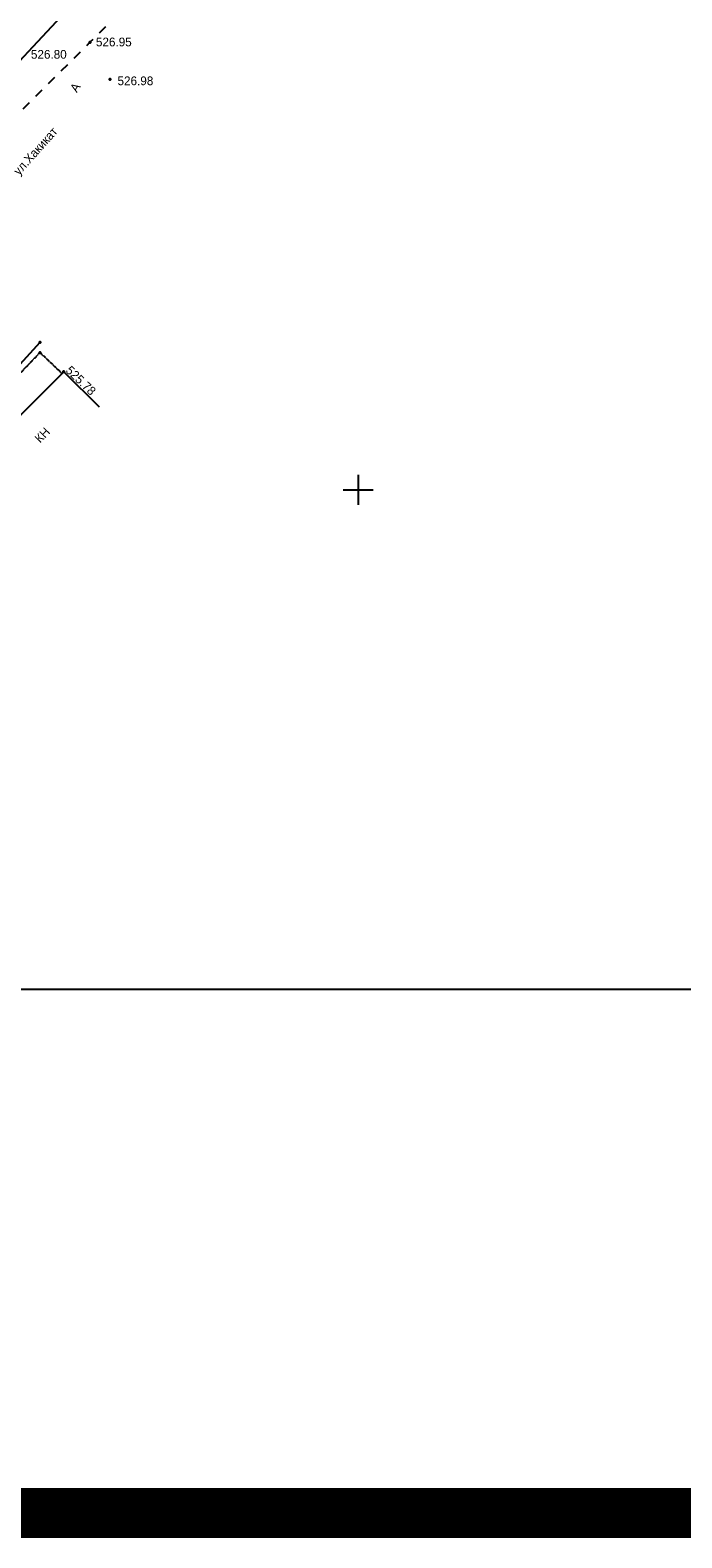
# Model space of a CAD drawing. Header units: millimetres. Extents: x 767170 to 66149698, y -983507 to 2493658.
# Tile 15 of 256: x 1518282 to 1583439, y -983507 to -832596. Entities that reach past the tile are written whole.
import ezdxf

# ---------------------------------------------------------------- set-up
doc = ezdxf.new("R2010")
doc.units = ezdxf.units.MM
doc.linetypes.add('Д_ТРОТ_ТРУБА', pattern=[3, 1.5, -1.5])
doc.linetypes.add('ДОРОГИ_СТРОЯЩ', pattern=[9, 8, -1])
for name, color, linetype in [('(001) Сетка', 92, 'Continuous'), ('(002) Рамка', 7, 'Continuous'), ('(004) Точки рельефа', 7, 'Continuous'), ('(007) Здания', 7, 'Continuous'), ('(013) Газ', 30, 'ИК_Газопровод -------г--------'), ('(025) Дорога', 7, 'Continuous'), ('V-NODE-TEXT', 11, 'Continuous'), ('Пикет', 7, 'Continuous')]:
    doc.layers.add(name, color=color, linetype=linetype)
doc.layers.add('ВВГ 3х2.5', color=5, linetype='Continuous', lineweight=40)
doc.styles.add('BM-431', font='txt')
doc.styles.add('D-431', font='txt')
doc.styles.add('P-131', font='txt')
doc.styles.get("Standard").update_dxf_attribs({"font": 'isocpeui.ttf'})
doc.linetypes.add('GAZ_VOZDUSH', pattern='A,1,-2,["~",Standard,S=3,R=0,X=-1.5,Y=-1.5],-1,10', length=14)
doc.linetypes.add('ИК_Газопровод -------г--------', pattern='A,9,-0.6,["Г",Standard,S=1.2,R=0,X=0,Y=-0.6],-1.2', length=10.8)

# ---------------------------------------------------------------- blocks, each defined once
blk = doc.blocks.new('Setka')
at = {"layer": '(001) Сетка'}
for p, q in [((-1.5, 0), (1.5, 0)), ((0, 1.5), (0, -1.5))]:
    blk.add_line(p, q, dxfattribs=at)
blk = doc.blocks.new('A$C27c3a978')
at = {"layer": '(002) Рамка', "color": 0, "ltscale": 600}
blk.add_lwpolyline([(-311715, -223050), (238285, -223050), (238285, 226950), (-311715, 226950)], close=True, dxfattribs=at)
at = {"layer": '(004) Точки рельефа', "color": 7, "linetype": 'ByBlock', "lineweight": -2}
for p in [(11475, -128266), (13494, -131986)]:
    blk.add_point(p, dxfattribs=at)
at = {"layer": '(013) Газ', "linetype": 'GAZ_VOZDUSH', "ltscale": 600, "flags": 128}
blk.add_lwpolyline([(142989, 92800), (142835, 91853), (139404, 84476), (134266, 81665), (119792, 48158), (108774, 18170), (103677, 7863), (86151, -26743), (56759, -57253), (60032, -64630), (36543, -85231), (37778, -89927), (35802, -96445), (-3045, -138132), (-6698, -140156), (-18067, -151331), (-26004, -155340), (-70604, -193697), (-73004, -195976)], dxfattribs=at)
at = {"layer": '(025) Дорога', "linetype": 'Д_ТРОТ_ТРУБА', "ltscale": 600, "flags": 128}
blk.add_lwpolyline([(154765, 81195), (139871, 52430), (129502, 32489), (121333, 16940), (108158, -4549), (103577, -11729), (92658, -35606), (76167, -60581), (64059, -74842), (44926, -94693), (25805, -113938), (11475, -128266), (-17195, -156913), (-37287, -176879), (-52070, -191955), (-69147, -209171), (-72130, -212147)], dxfattribs=at)
at = {"layer": '(001) Сетка', "xscale": 1000, "yscale": 1000, "zscale": 1000}
blk.add_blockref('Setka', (38285, -173050), dxfattribs=at)
at = {"layer": '(004) Точки рельефа', "linetype": 'ByBlock', "char_height": 875, "attachment_point": 4, "style": 'D-431'}
for s, insert in [('526.95', (12075, -128239)), ('526.80', (5576, -129476)), ('526.98', (14236, -132127))]:
    blk.add_mtext(s, dxfattribs=dict(at, insert=insert))
at = {"layer": '(025) Дорога', "linetype": 'ДОРОГИ_СТРОЯЩ', "style": 'BM-431'}
blk.add_text('A', height=875, rotation=57.47377, dxfattribs=at).set_placement((10163, -133347))
blk = doc.blocks.new('asdaw1234141')
at = {"layer": '(004) Точки рельефа', "color": 7, "linetype": 'ByBlock', "lineweight": -2}
for p in [(23190, -5216), (25209, -8936)]:
    blk.add_point(p, dxfattribs=at)
at = {"layer": '(007) Здания', "elevation": 525490}
blk.add_lwpolyline([(15495, -50378), (11950, -46852), (20565, -38190), (24110, -41716)], dxfattribs=at)
at = {"layer": '(013) Газ', "linetype": 'GAZ_VOZDUSH', "ltscale": 600, "flags": 128}
blk.add_lwpolyline([(18190, -35262), (9748, -44491), (-36618, -92749), (-37103, -92367), (-57221, -111523)], dxfattribs=at)
at = {"layer": '(025) Дорога', "linetype": 'Д_ТРОТ_ТРУБА', "elevation": 526362}
blk.add_lwpolyline([(11427, -36069), (14997, -39620), (18204, -36265), (20396, -38360)], dxfattribs=at)
at = {"layer": 'Пикет', "color": 7, "linetype": 'ByBlock', "lineweight": -2, "transparency": 16777216}
for p in [(18190, -35262, 526848), (18204, -36265, 526667), (20565, -38190, 525783)]:
    blk.add_point(p, dxfattribs=at)
at = {"layer": '(004) Точки рельефа', "linetype": 'ByBlock', "char_height": 875, "attachment_point": 4, "style": 'D-431'}
for s, insert in [('526.80', (17291, -6426)), ('526.95', (23791, -5189)), ('526.98', (25951, -9077))]:
    blk.add_mtext(s, dxfattribs=dict(at, insert=insert))
at = {"layer": '(007) Здания', "style": 'P-131'}
blk.add_text('КН', height=875, rotation=45.79541, dxfattribs=at).set_placement((18208, -45381))
at = {"layer": '(025) Дорога', "linetype": 'ДОРОГИ_СТРОЯЩ', "style": 'BM-431'}
for s, rotation, p in [('A', 57.47377, (21879, -10296)), ('ул.Хакикат', 48.15246, (16104, -18588))]:
    blk.add_text(s, height=875, rotation=rotation, dxfattribs=at).set_placement(p)
at = {"color": 4, "oblique": 15}
for p in [(7915, -43169, 526510), (-14957, -65237, 525926), (-30354, -80716, 525694), (-52139, -102428, 524466)]:
    blk.add_attdef('Z', p, '', height=1000, rotation=4.80216, dxfattribs=at)
at = {"layer": 'V-NODE-TEXT', "color": 7, "linetype": 'ByBlock', "insert": (20996, -37835, 525783), "char_height": 875, "attachment_point": 4, "rotation": 315.97243, "style": 'D-431'}
blk.add_mtext('{\\fD431|b0|i0|c0|p34;525.78}', dxfattribs=at)

msp = doc.modelspace()

# ---------------------------------------------------------------- linework, layer by layer
at = {"color": 5, "const_width": 5000}
msp.add_lwpolyline([(769670.35, -316390.45), (6017589.4, -316390.45), (6017589.4, -981006.92), (769670.35, -981006.92)], close=True, dxfattribs=at)

# ---------------------------------------------------------------- next in the draw order: block references
msp.add_blockref('A$C27c3a978', (1512780.29, -705547.05))

# ---------------------------------------------------------------- next in the draw order: block references
at = {"layer": 'ВВГ 3х2.5', "color": 1, "lineweight": 40}
msp.add_blockref('asdaw1234141', (1501065.05, -828597.37), dxfattribs=at)

doc.saveas('drawing.dxf')
